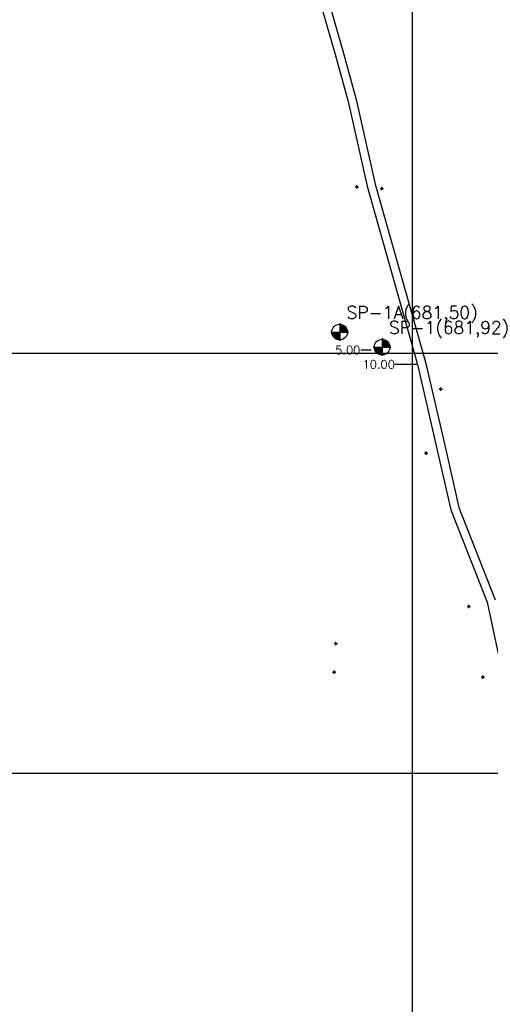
# Model space of a CAD drawing. Extents: x 539028 to 544996, y 8596245 to 8601028.
# Tile 23 of 32: x 541259 to 541483, y 8598453 to 8598922. Entities that reach past the tile are written whole.
import ezdxf
from ezdxf.lldxf.tags import DXFTag

# ---------------------------------------------------------------- set-up
doc = ezdxf.new("R2010")
doc.units = 0
doc.header["$MEASUREMENT"] = 0
doc.header["$PDMODE"] = 34
doc.header["$PDSIZE"] = 0.8
for name, color, linetype in [('CASA', 2, 'Continuous'), ('CERCA', 9, 'CERCA_LINE'), ('ESTRADA_BARRO', 7, 'DASHED'), ('FUROS DE SONDAGEM', 7, 'Continuous'), ('MALHA', 9, 'Continuous')]:
    doc.layers.add(name, color=color, linetype=linetype)
doc.styles.get("Standard").update_dxf_attribs({"font": 'romans.shx'})
doc.linetypes.add('CERCA_LINE', pattern='A,0.5,-0.2,["X",Standard,S=0.1,R=0,X=-0.1,Y=-0.05],-0.25', length=0.95)
tags = doc.linetypes.add('DASHED', pattern=[0.75, 0.5, -0.25]).pattern_tags.tags
tags[6:7] = [DXFTag(74, 4), DXFTag(75, 0), DXFTag(340, '0'), DXFTag(46, 1.0), DXFTag(50, 0.0), DXFTag(44, 0.0), DXFTag(45, 0.0)]
tags[4:5] = [DXFTag(74, 4), DXFTag(75, 0), DXFTag(340, '0'), DXFTag(46, 1.0), DXFTag(50, 0.0), DXFTag(44, 0.0), DXFTag(45, 0.0)]
doc.dimstyles.new('S', dxfattribs={"dimtxt": 3, "dimasz": 0.18, "dimexe": 0.18, "dimexo": 0.0625, "dimgap": 0.09, "dimtad": 0, "dimtih": 1, "dimtoh": 1, "dimdec": 4, "dimzin": 0, "dimdsep": 46, "dimtxsty": 'Standard', "dimcen": 0.09, "dimaunit": 1, "dimadec": 0, "dimazin": 0, "dimtfac": 1, "dimtdec": 3, "dimtofl": 0, "dimtmove": 0, "dimatfit": 3, "dimfxl": 0, "dimtolj": 1, "dimtzin": 0, "dimarcsym": 0})

# ---------------------------------------------------------------- blocks, each defined once
blk = doc.blocks.new('Furos de sondagem')
at = {"linetype": 'Continuous'}
h = blk.add_hatch(color=256, dxfattribs=at)
edge = h.paths.add_edge_path()
edge.add_line((-0.299046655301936, -1.894648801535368), (-0.299046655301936, 0.6137704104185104))
edge.add_line((-0.299046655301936, 0.6137704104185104), (-2.810820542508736, 0.6137704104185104))
edge.add_ellipse((-0.3170485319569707, 0.5991013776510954), major_axis=(1.763393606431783, 1.763393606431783), ratio=0.9999999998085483, start_angle=134.6629748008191, end_angle=225.4135994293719)
at = {"layer": 'FUROS DE SONDAGEM'}
h = blk.add_hatch(color=256, dxfattribs=at)
edge = h.paths.add_edge_path()
edge.add_ellipse((-0.3170485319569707, 0.5991013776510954), major_axis=(1.763393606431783, 1.763393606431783), ratio=0.9999999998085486, start_angle=315.3370251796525, end_angle=404.5864005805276)
edge.add_line((-0.299046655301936, 3.092851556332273), (-0.299046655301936, 0.6137704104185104))
edge.add_line((-0.299046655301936, 0.6137704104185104), (2.176723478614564, 0.6137704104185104))
for p, q in [((-0.299046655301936, 3.461369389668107), (-0.299046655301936, -2.185560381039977)), ((-3.150069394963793, 0.6137704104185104), (2.503654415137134, 0.6137704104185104))]:
    blk.add_line(p, q)
blk.add_ellipse((-0.3170485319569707, 0.5991013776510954), major_axis=(1.763393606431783, 1.763393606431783), ratio=0.9999999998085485)
blk.add_attdef('QUAL_É_O_FURO?', (1.886926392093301, 4.823938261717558), '', height=3.216954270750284)
blk = doc.blocks.new('*D45')
at = {"color": 0, "lineweight": -2}
for p, q in [((541437.636656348, 8598757.857832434), (541437.456656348, 8598757.857832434)), ((541437.636656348, 8598757.588552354), (541437.636656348, 8598758.037832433)), ((541447.456656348, 8598757.857832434), (541437.8166563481, 8598757.857832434)), ((541447.636656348, 8598757.588552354), (541447.636656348, 8598758.037832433))]:
    blk.add_line(p, q, dxfattribs=at)
at = {"color": 0}
for points in [[(541437.8166563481, 8598757.887832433), (541437.8166563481, 8598757.827832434), (541437.636656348, 8598757.857832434)], [(541447.456656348, 8598757.887832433), (541447.456656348, 8598757.827832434), (541447.636656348, 8598757.857832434)]]:
    blk.add_solid(points, dxfattribs=at)
at = {"layer": 'Defpoints', "color": 0}
for p in [(541437.636656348, 8598757.857832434), (541437.636656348, 8598757.526052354), (541447.636656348, 8598757.526052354)]:
    blk.add_point(p, dxfattribs=at)
at = {"color": 0, "insert": (541429.6523706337, 8598757.857832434), "char_height": 4, "attachment_point": 5}
blk.add_mtext('\\A1;10.00', dxfattribs=at)
blk = doc.blocks.new('*D46')
at = {"color": 0, "lineweight": -2}
for p, q in [((541421.286668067, 8598764.64537336), (541421.1066680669, 8598764.64537336)), ((541421.286668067, 8598764.70787336), (541421.286668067, 8598764.825373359)), ((541426.1066680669, 8598764.64537336), (541421.466668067, 8598764.64537336)), ((541426.286668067, 8598764.70787336), (541426.286668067, 8598764.825373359))]:
    blk.add_line(p, q, dxfattribs=at)
at = {"color": 0}
for points in [[(541421.466668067, 8598764.675373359), (541421.466668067, 8598764.61537336), (541421.286668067, 8598764.64537336)], [(541426.1066680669, 8598764.675373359), (541426.1066680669, 8598764.61537336), (541426.286668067, 8598764.64537336)]]:
    blk.add_solid(points, dxfattribs=at)
at = {"layer": 'Defpoints', "color": 0}
for p in [(541421.286668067, 8598764.64537336), (541421.286668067, 8598764.64537336), (541426.286668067, 8598764.64537336)]:
    blk.add_point(p, dxfattribs=at)
at = {"color": 0, "insert": (541414.9214299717, 8598764.64537336), "char_height": 4, "attachment_point": 5}
blk.add_mtext('\\A1;5.00', dxfattribs=at)

msp = doc.modelspace()

# ---------------------------------------------------------------- linework, layer by layer
at = {"layer": 'CASA'}
for p in [(541409.1545020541, 8598624.783117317, 682.9344), (541409.1545020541, 8598624.783117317, 682.9344), (541408.4794020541, 8598611.210217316, 682.9819), (541408.4794020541, 8598611.210217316, 682.9819)]:
    msp.add_point(p, dxfattribs=at)
at = {"layer": 'CERCA'}
for p in [(541419.2781020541, 8598842.431017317, 680.9723), (541419.2781020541, 8598842.431017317, 680.9723), (541431.1725020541, 8598841.583017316, 680.9904), (541431.1725020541, 8598841.583017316, 680.9904), (541459.1878020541, 8598746.051717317, 682.7974), (541459.1878020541, 8598746.051717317, 682.7974), (541452.2774020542, 8598715.505717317, 683.0551), (541452.2774020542, 8598715.505717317, 683.0551), (541472.6378020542, 8598642.508717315, 683.6151), (541472.6378020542, 8598642.508717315, 683.6151), (541479.3144020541, 8598608.796917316, 683.6042), (541479.3144020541, 8598608.796917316, 683.6042)]:
    msp.add_point(p, dxfattribs=at)
at = {"layer": 'ESTRADA_BARRO'}
for p, q in [((541393.6942283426, 8598972.846229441, 656.7741), (541412.5874042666, 8598907.249607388, 656.7741)), ((541412.5874042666, 8598907.249607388, 656.7741), (541418.9192449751, 8598884.097051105, 656.7741)), ((541418.9192449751, 8598884.097051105, 656.7741), (541427.97558173, 8598843.74389892, 656.7741)), ((541427.97558173, 8598843.74389892, 656.7741), (541452.0215891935, 8598758.816823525, 656.7741)), ((541452.0215891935, 8598758.816823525, 656.7741), (541460.9929165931, 8598719.907661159, 656.7741)), ((541460.9929165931, 8598719.907661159, 656.7741), (541467.8778238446, 8598689.649360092, 656.7741)), ((541467.8778238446, 8598689.649360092, 656.7741), (541485.2037089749, 8598645.636726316, 656.7741))]:
    msp.add_line(p, q, dxfattribs=at)
at = {"layer": 'ESTRADA_BARRO', "elevation": 656.7741}
msp.add_lwpolyline([(541268.6081893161, 8599443.448634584), (541283.8681767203, 8599390.47894179), (541306.3036115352, 8599303.603080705), (541312.3336602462, 8599279.199206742), (541318.6726883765, 8599235.672413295), (541325.3367638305, 8599207.471510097), (541333.5991922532, 8599178.078480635), (541389.8425757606, 8598971.766605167), (541408.7361998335, 8598906.168427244), (541415.0365591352, 8598883.130983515), (541424.0968223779, 8598842.760335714), (541448.1460149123, 8598757.822011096), (541457.093887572, 8598719.01457367), (541464.0447802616, 8598688.46627454), (541481.3596951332, 8598644.481508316), (541486.3945674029, 8598620.725244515), (541493.2611012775, 8598589.448427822), (541498.4490007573, 8598556.23120607), (541506.658053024, 8598520.814124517)], dxfattribs=at)
at = {"layer": 'MALHA'}
for p, q in [((541445.5129020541, 8601028.274717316), (541445.5129020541, 8596264.108717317)), ((539050.3069020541, 8598763.104717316), (544995.7000020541, 8598763.104717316)), ((539050.3069020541, 8598563.104717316), (544995.7000020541, 8598563.104717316))]:
    msp.add_line(p, q, dxfattribs=at)

# ---------------------------------------------------------------- block references
at = {"layer": 'FUROS DE SONDAGEM'}
ref = msp.add_blockref('Furos de sondagem', (541411.5003987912, 8598772.334792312), dxfattribs=dict(at, xscale=1.5, yscale=1.5, zscale=1.5))
ref.add_attrib('QUAL_É_O_FURO?', 'SP-1A(681,50)', (541414.3307883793, 8598779.570699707), dxfattribs={"layer": '0', "height": 6})
ref = msp.add_blockref('Furos de sondagem', (541431.7099947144, 8598765.160589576), dxfattribs=dict(at, xscale=1.5, yscale=1.5, zscale=1.5))
ref.add_attrib('QUAL_É_O_FURO?', 'SP-1(681,92)', (541434.5403843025, 8598772.396496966), dxfattribs={"layer": '0', "height": 6})

# ---------------------------------------------------------------- dimensions: what is measured, and where the dimension line sits
for p1, p2, distance, picture, middle in [((541426.286668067, 8598764.64537336), (541421.286668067, 8598764.64537336), 0, '*D46', (541414.9214299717, 8598764.64537336)), ((541447.636656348, 8598757.526052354), (541437.636656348, 8598757.526052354), -0.3317800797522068, '*D45', (541429.6523706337, 8598757.857832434))]:
    dim = msp.add_aligned_dim(p1=p1, p2=p2, distance=distance, dimstyle='S', override={"dimtxt": 4, "dimdec": 2})
    dim.commit()
    dim.dimension.update_dxf_attribs({"geometry": picture, "text_midpoint": middle})

doc.saveas('drawing.dxf')
